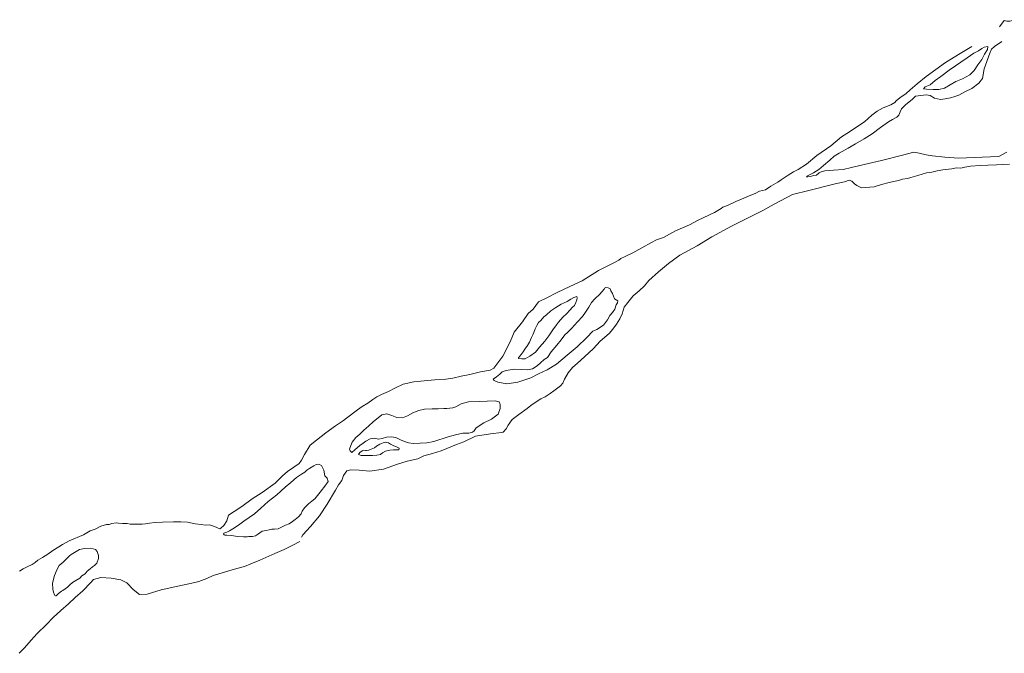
# Model space of a CAD drawing. Header units: metres. Extents: x 347609 to 404409, y 8547781 to 8605413.
# Tile 7 of 37: x 362145 to 363357, y 8550966 to 8551746. Entities that reach past the tile are written whole.
import ezdxf

# ---------------------------------------------------------------- set-up
doc = ezdxf.new("R2010")
doc.units = ezdxf.units.M
doc.layers.get('0').update_dxf_attribs({"color": 3})
doc.layers.add('01. RIO', color=7, linetype='Continuous', lineweight=5, true_color=0x2776bb)

# ---------------------------------------------------------------- blocks, each defined once
blk = doc.blocks.new('REIORORI')
at = {"layer": '01. RIO', "color": 152, "lineweight": 15, "true_color": 0x2776bb, "flags": 128}
for points in [[(363363.1, 8551568.4), (363354.9, 8551568.2), (363346.9, 8551567.6), (363336.3, 8551567.4), (363326.9, 8551567.1), (363315.1, 8551565.9), (363308.1, 8551564.7), (363303, 8551563.7), (363297.7, 8551564), (363291.8, 8551562.9), (363281, 8551561.5), (363274, 8551560.4), (363267.2, 8551558.8), (363261, 8551557.8), (363250, 8551554.7), (363241.4, 8551552.3), (363237.6, 8551551), (363231.4, 8551550.1), (363226.3, 8551548.6), (363220, 8551547.3), (363214.8, 8551546.1), (363205.5, 8551543.7), (363196.3, 8551540.6), (363180.9, 8551539.5), (363175.1, 8551542.2), (363172.2, 8551544.5), (363168.8, 8551547.7), (363165.8, 8551548.7), (363160.1, 8551546.9), (363149.9, 8551544.7), (363143.6, 8551543.3), (363116, 8551536), (363095.9, 8551531.3), (363073.2, 8551519.3), (363059.3, 8551511.7), (363047.2, 8551505.3), (363020.7, 8551492.2), (362996.5, 8551479.2), (362978.7, 8551468.1), (362957.2, 8551456.4), (362943.4, 8551446.4), (362931, 8551436.1), (362919.1, 8551425.3), (362913.7, 8551418.7), (362907.3, 8551412.7), (362899.9, 8551406.4), (362893.4, 8551398.4), (362889, 8551392.5), (362886.3, 8551384.5), (362883.6, 8551378.2), (362879.2, 8551371.5), (362875, 8551365.3), (362870.4, 8551360.2), (362859.2, 8551350.6), (362851.2, 8551341.8), (362840.1, 8551331.5), (362831.4, 8551323.5), (362825.1, 8551318.3), (362819.9, 8551311.8), (362815.6, 8551304), (362813.4, 8551298.8), (362810.3, 8551295.8), (362802.3, 8551289.5), (362797.6, 8551286.2), (362791.6, 8551282.1), (362786.4, 8551279.8), (362779.4, 8551275.2), (362773.8, 8551271.3), (362769.4, 8551267.6), (362759.1, 8551260.3), (362751.2, 8551254.3), (362746.2, 8551247.4), (362743.6, 8551242.9), (362740.1, 8551238.8), (362737.9, 8551238.2), (362724.4, 8551236.6), (362705.8, 8551233.6), (362691.6, 8551226.8), (362682.4, 8551223.5), (362663.5, 8551215.5), (362653, 8551212.2), (362642.4, 8551209.6), (362635.1, 8551205.9), (362621.8, 8551202.8), (362609.9, 8551199.4), (362592.6, 8551193), (362576, 8551190.8), (362562.8, 8551191.7), (362552.4, 8551192.4), (362547.6, 8551191.1), (362543.4, 8551185.2), (362541.4, 8551179.3), (362537.5, 8551173.9), (362533.8, 8551167.2), (362523.4, 8551150.1), (362513.8, 8551135.7), (362502.7, 8551122.5), (362493.4, 8551112.3), (362491.6, 8551109.2)], [(363316.4, 8551661.8), (363325.1, 8551668.3), (363329.9, 8551674), (363331.6, 8551686), (363338.6, 8551705), (363340.6, 8551710.3), (363344.5, 8551713.4), (363353.5, 8551719.4)], [(363316.5, 8551713.3), (363302.1, 8551704.8), (363284.2, 8551693.5), (363260.6, 8551676.6), (363249.3, 8551667.5), (363240.7, 8551660), (363235.8, 8551655.6), (363228.1, 8551650.1), (363223.3, 8551646.4), (363221.8, 8551644.4), (363216.8, 8551641.5), (363207.5, 8551637.8), (363200.3, 8551633.8), (363193.6, 8551628.9), (363184.7, 8551620.5), (363176.5, 8551615.2), (363166, 8551608.2), (363156.2, 8551602.2), (363142.9, 8551591.2), (363125.8, 8551579.1), (363113.1, 8551568.7), (363102.8, 8551561.8), (363097.1, 8551559.2), (363090.8, 8551554.9), (363082, 8551549.3), (363077.7, 8551546.3), (363069.4, 8551541.3), (363062.6, 8551537), (363055.2, 8551535.1), (363049.8, 8551532.6), (363044.8, 8551530.5), (363039.9, 8551528.5), (363033, 8551525.3), (363026.4, 8551522.5), (363016.6, 8551518), (363010.3, 8551515.7), (363008, 8551514), (362999.8, 8551509), (362980, 8551499.5), (362969.4, 8551494), (362952, 8551486.3), (362937.4, 8551478.1), (362928.7, 8551475.2), (362922.4, 8551472.2), (362910.4, 8551465.5), (362899.4, 8551459.3), (362890.2, 8551454.7), (362884.8, 8551452.5), (362882.2, 8551450.5), (362877, 8551447.4), (362872.1, 8551445.1), (362857.1, 8551437.6), (362837.2, 8551425), (362821.9, 8551417.9), (362806.4, 8551410.7), (362793.6, 8551403.9), (362783.5, 8551399.2), (362776.7, 8551390.1), (362770.7, 8551384.9), (362763.6, 8551374.3), (362753.3, 8551361.6), (362748.5, 8551350), (362739.5, 8551332.2), (362728.5, 8551317.6), (362724.1, 8551315.1), (362712.1, 8551312.9), (362699, 8551309.6), (362688.4, 8551307.6), (362678.2, 8551305.2), (362669.4, 8551303.9), (362655.8, 8551302.9), (362642.9, 8551301.8), (362630.1, 8551300.4), (362616.7, 8551297.7), (362606.7, 8551293), (362598.8, 8551288.9), (362590.3, 8551285.1), (362584.5, 8551282), (362579.7, 8551279), (362573.4, 8551274.4), (362566.4, 8551270.4), (362560.5, 8551266.1), (362547, 8551255.7), (362543.4, 8551252.9), (362533.6, 8551246.6), (362521.7, 8551238), (362510.4, 8551228.8), (362502.5, 8551222.7), (362495.5, 8551211.1), (362491.7, 8551204.3), (362488.8, 8551200), (362482.5, 8551195.4), (362474.7, 8551190.3), (362468.5, 8551184.7), (362459.3, 8551175.9), (362443.5, 8551164.5), (362431.1, 8551156.4), (362418.4, 8551147), (362408.9, 8551141.1), (362402, 8551136.4), (362399.9, 8551129.3), (362396.4, 8551123.9), (362392.5, 8551120.4), (362391.3, 8551119.8), (362384.8, 8551122.6), (362378.6, 8551124.5), (362373.3, 8551124.2), (362368.9, 8551124.8), (362361, 8551125.7), (362351.5, 8551127.7), (362343.5, 8551128.2), (362334.2, 8551128.1), (362320.6, 8551128), (362311.7, 8551127.4), (362304.6, 8551126.6), (362299.7, 8551125.9), (362295.8, 8551125.5), (362292, 8551125.4), (362286.1, 8551125.5), (362280.9, 8551125.5), (362277.3, 8551126.3), (362271.7, 8551126.4), (362266.5, 8551126.6), (362263.7, 8551127), (362258.6, 8551126.3), (362255.1, 8551125.1), (362252, 8551124.8), (362245, 8551123), (362238, 8551119.3), (362231.7, 8551117.3), (362227.8, 8551114.8), (362223.6, 8551112.4), (362218.7, 8551110.4), (362210.7, 8551106.8), (362205.8, 8551104.7), (362197.7, 8551100.3), (362193.2, 8551097.4), (362185.8, 8551093.1), (362179.6, 8551088.4), (362173.2, 8551084.2), (362167.4, 8551080.9), (362164.1, 8551078.2), (362160.3, 8551075.7), (362154.2, 8551072.9), (362149.3, 8551070.5), (362145, 8551067.6)], [(363359.6, 8551583.5), (363350, 8551578.1), (363329.1, 8551577.1), (363300.7, 8551576.1), (363283.5, 8551577.1), (363268.3, 8551578.9), (363260.4, 8551580), (363251.7, 8551582), (363245.3, 8551583.2), (363231.2, 8551579.7), (363205.4, 8551573.2), (363184.2, 8551568.2), (363168.6, 8551564.4), (363158.3, 8551561.8), (363146.3, 8551561.1), (363135.7, 8551560.2), (363131.1, 8551559.1), (363128.8, 8551557.7), (363125.3, 8551555.2), (363122.3, 8551554.7), (363117.5, 8551553.3), (363114.7, 8551552.9), (363113.3, 8551552.8), (363113.4, 8551553.6), (363115.9, 8551554.9), (363121.6, 8551558), (363128.2, 8551561.9), (363134, 8551566.9), (363141.8, 8551573.5), (363147, 8551578.5), (363153.2, 8551582.1), (363164.4, 8551588.2), (363173.3, 8551593.6), (363184.3, 8551599.8), (363194, 8551605.8), (363204.4, 8551613.7), (363214.1, 8551620.5), (363218.9, 8551623.6), (363224.3, 8551626.6), (363226.9, 8551629), (363228.4, 8551632.9), (363230.1, 8551636.7), (363235, 8551641.6), (363243.4, 8551648.7), (363247.3, 8551652.1), (363260.4, 8551654), (363265.5, 8551653.1), (363270.8, 8551649.9), (363277.9, 8551648.2), (363283.6, 8551649.1), (363290.2, 8551650.1), (363295.8, 8551651.8), (363300.4, 8551653.6), (363308.6, 8551657.8), (363316.4, 8551661.8)], [(362489.9, 8551104.2), (362481.3, 8551099.4), (362470.3, 8551094.1), (362458.9, 8551089.2), (362440.6, 8551081.2), (362429.5, 8551076.4), (362421.5, 8551073.2), (362413.9, 8551071.2), (362406.3, 8551069.2), (362396.9, 8551066.5), (362383.1, 8551062), (362375.2, 8551058.3), (362365.4, 8551055), (362356.8, 8551052.8), (362339.7, 8551049), (362319.3, 8551044.7), (362301.9, 8551039.2), (362292.4, 8551039), (362284.7, 8551045.1), (362276.9, 8551053.1), (362269.6, 8551056.8), (362257.7, 8551058.8), (362245, 8551059.7), (362236, 8551057.4), (362232.5, 8551053.6), (362222.6, 8551043.2), (362213.4, 8551035), (362205.1, 8551027.4), (362195.7, 8551019.1), (362186.3, 8551010.3), (362177.8, 8551001.6), (362166.5, 8550990.7), (362159.2, 8550982.6), (362150.8, 8550973.2), (362144.4, 8550966.4)]]:
    blk.add_lwpolyline(points, dxfattribs=at)
blk.add_lwpolyline([(363370, 8551746.4, -0.189408), (363356.3, 8551745.5), (363350.6, 8551737.6)], format="xyb", dxfattribs=at)
for points in [[(363336, 8551709.8), (363332.3, 8551703.8), (363328.9, 8551697.5), (363324, 8551691), (363319.6, 8551683.9), (363314.3, 8551678.6), (363305.1, 8551673.6), (363297.1, 8551670.1), (363283.1, 8551661.9), (363276.1, 8551660.3), (363268.9, 8551660.5), (363260.7, 8551660.7), (363257, 8551661.3), (363259.2, 8551663.6), (363265.4, 8551666.1), (363271.3, 8551671.6), (363278.5, 8551676.5), (363288.7, 8551684.3), (363310.9, 8551699.6), (363319.2, 8551705.1), (363324.6, 8551708), (363329, 8551711), (363331.6, 8551712.4), (363336.4, 8551713.3)], [(362864.1, 8551414.8), (362858.9, 8551408.7), (362852.9, 8551402.7), (362848.8, 8551398.1), (362845.5, 8551392.4), (362841.3, 8551386.4), (362837.5, 8551381.1), (362831.4, 8551374.3), (362823.9, 8551366.4), (362819, 8551361.3), (362815.8, 8551358.5), (362811.5, 8551352.3), (362805.8, 8551345.7), (362798.8, 8551337.4), (362794.5, 8551330.4), (362790.2, 8551328), (362785.9, 8551323.9), (362781.7, 8551320.1), (362776.2, 8551316.6), (362769.8, 8551315.3), (362762.5, 8551315.6), (362753.6, 8551316.2), (362743.5, 8551314.6), (362738.6, 8551312.9), (362735.9, 8551310), (362731.7, 8551306.8), (362727.7, 8551303.7), (362728.8, 8551302.3), (362733.4, 8551300.1), (362744.6, 8551298.1), (362758, 8551300.2), (362773.9, 8551305.7), (362783.4, 8551310.6), (362794.1, 8551315.2), (362805.4, 8551322.2), (362818.8, 8551333.4), (362831.1, 8551343.6), (362842.7, 8551355.2), (362850.4, 8551363.1), (362855.3, 8551365.1), (362863.5, 8551370.3), (362868.5, 8551376.8), (362871, 8551382.1), (362874.6, 8551385.8), (362877.4, 8551390.1), (362879, 8551395.5), (362880.7, 8551397.8), (362881.2, 8551400.4), (362876.9, 8551402.9), (362875.8, 8551406), (362874.6, 8551409.3), (362872.5, 8551412.8), (362871.5, 8551415), (362869, 8551416.3), (362866.3, 8551416.9), (362864.8, 8551415.7)], [(362758.6, 8551329.3), (362763, 8551328.8), (362766.8, 8551329.1), (362772.8, 8551332.1), (362779.6, 8551337), (362784.6, 8551343.1), (362791.2, 8551350.8), (362796.1, 8551357.2), (362801.2, 8551364.5), (362805.6, 8551370.8), (362808, 8551374), (362813.4, 8551380), (362817.9, 8551384.1), (362822.2, 8551389.2), (362825, 8551392.1), (362827.6, 8551394.7), (362829.5, 8551398.2), (362830.7, 8551401.4), (362831, 8551404.1), (362830.4, 8551405.5), (362826.8, 8551404.5), (362823.3, 8551402.3), (362818.7, 8551399.6), (362811.3, 8551396.2), (362804.7, 8551392.3), (362798.6, 8551388), (362793.1, 8551383), (362790.1, 8551380.5), (362786.3, 8551376.1), (362783.6, 8551373.6), (362781.3, 8551370.1), (362779.3, 8551365.8), (362777.6, 8551361.2), (362776.4, 8551358.3), (362774.6, 8551355), (362772.3, 8551349.4), (362769.7, 8551345.5), (362766.7, 8551340.7), (362764.4, 8551337.6), (362762.2, 8551334.3), (362760, 8551331.7), (362758.7, 8551330.2)], [(362554.8, 8551214.7), (362553.6, 8551213.8), (362551.8, 8551215.6), (362550.9, 8551217.7), (362552.5, 8551222.4), (362554.1, 8551226.2), (362558.8, 8551231.9), (362563.7, 8551236.1), (362568.6, 8551241), (362574.4, 8551246.2), (362580.5, 8551251.8), (362586.2, 8551256.2), (362590.8, 8551259.9), (362596.7, 8551261.1), (362602.9, 8551259.3), (362609.2, 8551256.7), (362616, 8551256.1), (362622.3, 8551258.8), (362628.9, 8551262.3), (362636.3, 8551265.3), (362643.1, 8551266.9), (362652.6, 8551267.3), (362660.1, 8551267.4), (362667.1, 8551267.6), (362670.8, 8551267.8), (362678, 8551268.4), (362681.7, 8551269.8), (362688.4, 8551273.5), (362697.2, 8551275.9), (362710.9, 8551276.5), (362720.3, 8551276.9), (362730, 8551277.2), (362735, 8551275.9), (362736.4, 8551272.6), (362736.2, 8551267.6), (362733.8, 8551260.7), (362725.4, 8551254.7), (362716.1, 8551250.3), (362706.8, 8551243.9), (362704.3, 8551240.1), (362702.4, 8551238.5), (362697.8, 8551237.3), (362690.3, 8551237.3), (362681.4, 8551235.5), (362672.3, 8551232.9), (362654.5, 8551227.2), (362646.2, 8551225.5), (362637.7, 8551225.1), (362629.8, 8551224.7), (362623.5, 8551225.4), (362618.6, 8551227.1), (362613.8, 8551229.4), (362608, 8551231.9), (362602.2, 8551233), (362596.3, 8551232.6), (362591.1, 8551230.9), (362586.7, 8551230.1), (362581.2, 8551231.1), (362576.2, 8551230.6), (362571, 8551227.7), (362567.8, 8551225.1), (362563.6, 8551222.3), (362560.1, 8551219.4), (362557.9, 8551217.3), (362556, 8551215.7)], [(362570.7, 8551216), (362567.9, 8551216.3), (362566.3, 8551215.8), (362563.4, 8551213.6), (362562, 8551211.2), (362565.3, 8551210), (362570.2, 8551210), (362579.1, 8551210), (362584.3, 8551210.2), (362589.1, 8551211.1), (362591.5, 8551213.3), (362595.3, 8551215.1), (362600.6, 8551216.4), (362604.9, 8551216.9), (362610.1, 8551216.7), (362611.5, 8551217), (362611.9, 8551218.8), (362608.8, 8551220.6), (362605.6, 8551221.9), (362601.5, 8551224), (362598.7, 8551225.6), (362594.9, 8551226.3), (362592.1, 8551225.5), (362588.3, 8551223.7), (362584.1, 8551221.3), (362581.8, 8551219.5), (362577.7, 8551217.8), (362574.5, 8551216.5), (362571.7, 8551216)], [(362396.8, 8551112.2), (362395.9, 8551113.4), (362396.4, 8551114.5), (362400, 8551115.5), (362403.3, 8551117.3), (362407.4, 8551119.5), (362414.1, 8551124), (362421, 8551129), (362433.9, 8551138.3), (362441.7, 8551145.2), (362450.9, 8551153.4), (362461.6, 8551161.4), (362471.8, 8551171), (362478.7, 8551176.8), (362485.7, 8551182.8), (362491.7, 8551186.8), (362495.9, 8551189.2), (362498.3, 8551191.9), (362502.2, 8551194.2), (362506.8, 8551197.2), (362510, 8551199), (362512.7, 8551199.4), (362516.5, 8551197.8), (362519.1, 8551192), (362520.7, 8551184.8), (362523.5, 8551182), (362524.8, 8551177.8), (362521.9, 8551173.7), (362514.9, 8551164.7), (362508.2, 8551156.5), (362504.6, 8551153.7), (362500.3, 8551150.3), (362495.3, 8551145.3), (362492.5, 8551141.2), (362491.4, 8551138.2), (362488.1, 8551134.6), (362484.1, 8551131), (362480.6, 8551128.5), (362476.5, 8551126), (362472.3, 8551124.2), (362466.2, 8551121.2), (362462.9, 8551119.8), (362458.4, 8551119.1), (362455.1, 8551119.4), (362452.2, 8551118.5), (362448.3, 8551117.4), (362443.6, 8551116.8), (362440.5, 8551114.8), (362437.7, 8551112.6), (362435.1, 8551111.2), (362431.5, 8551110.4), (362427, 8551110.4), (362424.8, 8551109.7), (362420.5, 8551109.9), (362413.4, 8551110.4), (362405.2, 8551111.6), (362399.8, 8551111.8), (362398, 8551111.8), (362397.4, 8551111.9)], [(362188, 8551038.2), (362186.7, 8551041.5), (362185.7, 8551045.5), (362185.5, 8551052.7), (362187.9, 8551062.1), (362191.1, 8551069.8), (362193.5, 8551074.4), (362198.5, 8551078.5), (362206.5, 8551086.2), (362208.5, 8551088.1), (362214.7, 8551091.9), (362218.5, 8551094.3), (362224.8, 8551095.3), (362232.4, 8551095.9), (362238.4, 8551094.3), (362240.4, 8551091.7), (362242.2, 8551086.8), (362242, 8551083), (362239.8, 8551077.3), (362237.2, 8551074.7), (362234.6, 8551073), (362231.6, 8551070.3), (362228.2, 8551067.5), (362225.8, 8551064.2), (362221.7, 8551061.6), (362218.9, 8551059), (362214.3, 8551056.1), (362210.2, 8551053.5), (362206.6, 8551050.9), (362203.7, 8551047.9), (362200.9, 8551045.6), (362198.2, 8551043.9), (362196.6, 8551043.1), (362192.9, 8551040), (362191.2, 8551038.2), (362189.9, 8551037.3), (362189.2, 8551037.2), (362188.5, 8551037.5), (362188.2, 8551037.7)]]:
    blk.add_lwpolyline(points, close=True, dxfattribs=at)

msp = doc.modelspace()

# ---------------------------------------------------------------- block references
msp.add_blockref('REIORORI', (0, 0))

doc.saveas('drawing.dxf')
